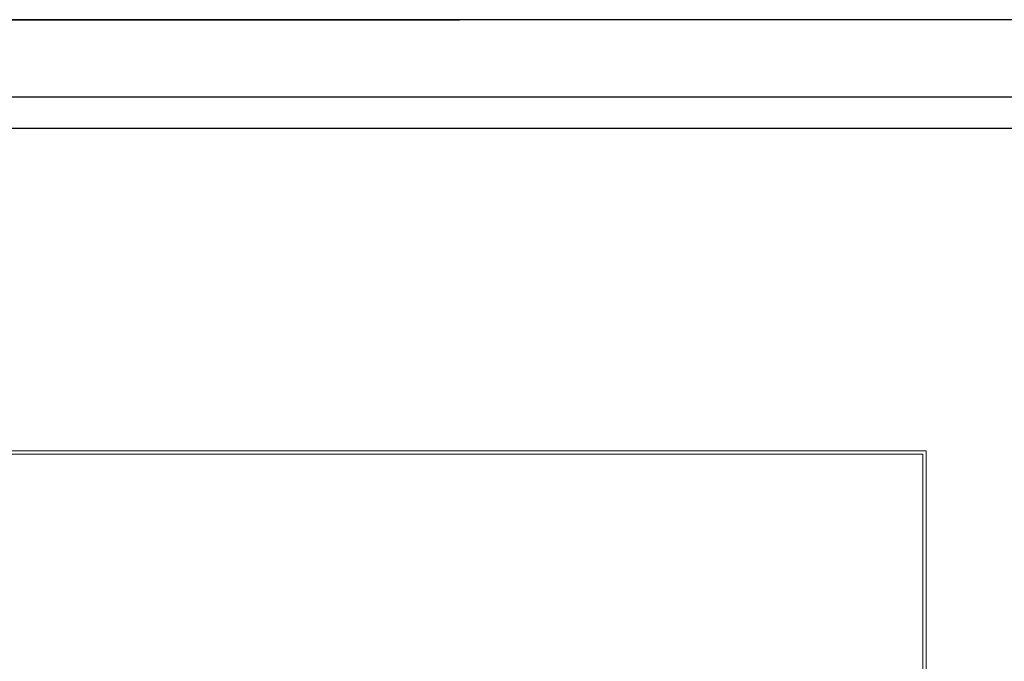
# Model space of a CAD drawing. Header units: metres. Extents: x 0 to 0.84, y 0 to 0.297.
# Tile 58 of 59: x 0.702 to 0.765, y 0.256 to 0.297. Entities that reach past the tile are written whole.
import ezdxf

# ---------------------------------------------------------------- set-up
doc = ezdxf.new("R2010")
doc.units = ezdxf.units.M
doc.linetypes.add('Teckovana 0.5x', pattern=[0.04, 0, -0.04])
doc.layers.add('Legende_ Beschreibung', color=7, linetype='Continuous', lineweight=25)
doc.layers.add('Standard', color=7, linetype='Continuous', lineweight=25)

msp = doc.modelspace()

# ---------------------------------------------------------------- linework, layer by layer
at = {"layer": 'Legende_ Beschreibung', "color": 7, "linetype": 'Continuous', "lineweight": 25, "transparency": 33554687}
msp.add_line((0.655, 0.29), (0.83, 0.29), dxfattribs=at)
at = {"layer": 'Standard', "color": 7, "linetype": 'Teckovana 0.5x', "lineweight": 35, "transparency": 33554687}
msp.add_line((0.63, 0.297), (0.84, 0.297), dxfattribs=at)
at = {"layer": 'Standard', "color": 7, "linetype": 'Continuous', "lineweight": 25, "transparency": 33554687}
for points in [[(0, 0), (0.84, 0), (0.84, 0.297), (0, 0.297), (0, 0)], [(0.005, 0.005), (0.835, 0.005), (0.835, 0.292), (0.005, 0.292), (0.005, 0.005)]]:
    msp.add_lwpolyline(points, close=True, dxfattribs=at)
at = {"layer": 'Standard', "color": 7, "linetype": 'Continuous', "lineweight": 13, "transparency": 33554687}
for points in [[(0.666545, 0.228375), (0.760125, 0.228375), (0.760125, 0.269175), (0.666545, 0.269175), (0.666545, 0.228375)], [(0.666745, 0.228575), (0.759925, 0.228575), (0.759925, 0.268975), (0.666745, 0.268975), (0.666745, 0.228575)]]:
    msp.add_lwpolyline(points, dxfattribs=at)

doc.saveas('drawing.dxf')
